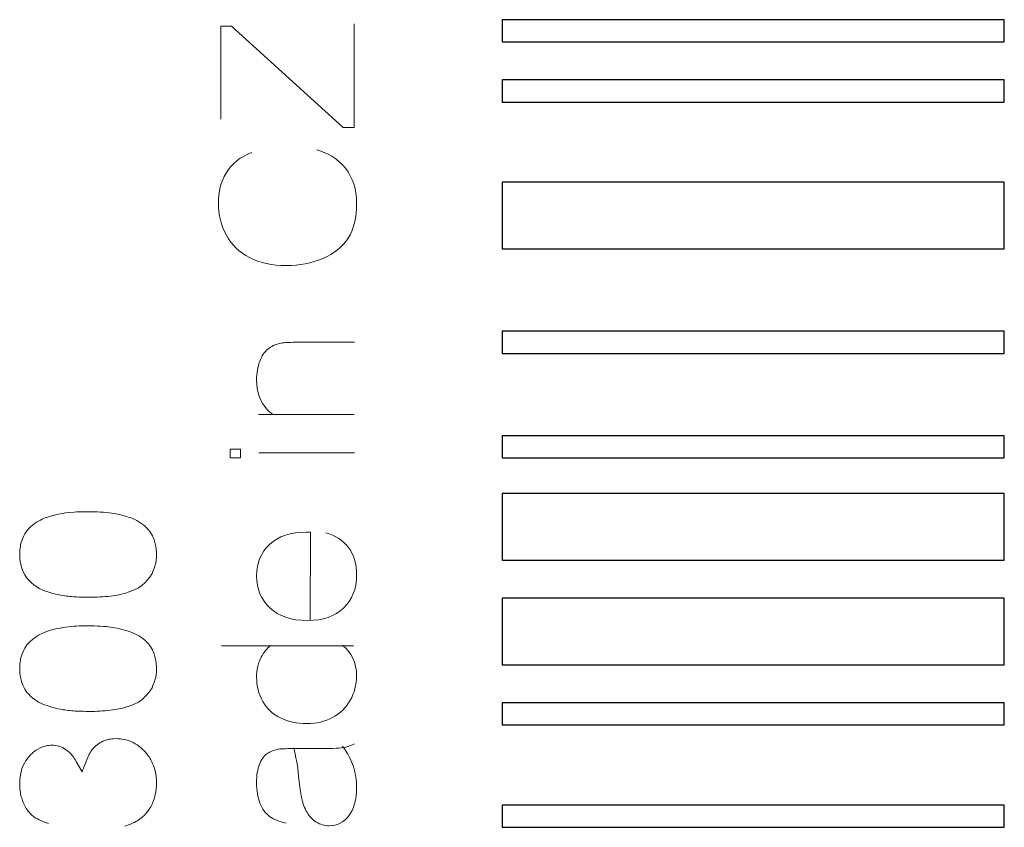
# Model space of a CAD drawing. Header units: millimetres. Extents: x 5 to 192, y 9 to 98.
# Tile 30 of 52: x 78 to 88, y 35 to 43. Entities that reach past the tile are written whole.
import ezdxf

# ---------------------------------------------------------------- set-up
doc = ezdxf.new("R2010")
doc.units = ezdxf.units.MM
doc.header["$MEASUREMENT"] = 0
doc.layers.add('Vrstva 1', color=7, linetype='Continuous')

msp = doc.modelspace()

# ---------------------------------------------------------------- linework, layer by layer
at = {"layer": 'Vrstva 1', "color": 250, "lineweight": 5}
for points, knots in [([(80.302, 41.988), (80.302, 41.988), (80.302, 42.941), (80.302, 42.941), (80.302, 42.941), (80.302, 42.941), (80.41, 42.941), (80.41, 42.941), (80.41, 42.941), (80.41, 42.941), (81.557, 41.903), (81.557, 41.903), (81.557, 41.903), (81.557, 41.903), (81.671, 41.903), (81.671, 41.903), (81.671, 41.903), (81.671, 41.903), (81.671, 42.966), (81.671, 42.966)], [0, 0, 0, 0, 0.2, 0.2, 0.2, 0.2, 0.4, 0.4, 0.4, 0.4, 0.6, 0.6, 0.6, 0.6, 0.8, 0.8, 0.8, 0.8, 1, 1, 1, 1]), ([(81.289, 41.673), (81.327, 41.662), (81.362, 41.646), (81.396, 41.63), (81.396, 41.63), (81.396, 41.63), (81.44, 41.606), (81.44, 41.606), (81.44, 41.606), (81.44, 41.606), (81.481, 41.58), (81.481, 41.58), (81.481, 41.58), (81.481, 41.58), (81.518, 41.55), (81.518, 41.55), (81.518, 41.55), (81.518, 41.55), (81.551, 41.518), (81.551, 41.518), (81.551, 41.518), (81.551, 41.518), (81.581, 41.484), (81.581, 41.484), (81.581, 41.484), (81.581, 41.484), (81.608, 41.446), (81.608, 41.446), (81.608, 41.446), (81.608, 41.446), (81.631, 41.407), (81.631, 41.407), (81.631, 41.407), (81.631, 41.407), (81.651, 41.366), (81.651, 41.366), (81.651, 41.366), (81.651, 41.366), (81.667, 41.323), (81.667, 41.323), (81.667, 41.323), (81.667, 41.323), (81.68, 41.277), (81.68, 41.277), (81.68, 41.277), (81.68, 41.277), (81.689, 41.229), (81.689, 41.229), (81.689, 41.229), (81.689, 41.229), (81.694, 41.179), (81.694, 41.179), (81.694, 41.179), (81.694, 41.179), (81.696, 41.126), (81.696, 41.126), (81.696, 41.126), (81.696, 41.126), (81.695, 41.071), (81.695, 41.071), (81.695, 41.071), (81.695, 41.071), (81.691, 41.019), (81.691, 41.019), (81.691, 41.019), (81.691, 41.019), (81.683, 40.969), (81.683, 40.969), (81.683, 40.969), (81.683, 40.969), (81.674, 40.923), (81.674, 40.923), (81.674, 40.923), (81.674, 40.923), (81.661, 40.88), (81.661, 40.88), (81.661, 40.88), (81.661, 40.88), (81.646, 40.839), (81.646, 40.839), (81.646, 40.839), (81.646, 40.839), (81.628, 40.802), (81.628, 40.802), (81.628, 40.802), (81.628, 40.802), (81.608, 40.767), (81.608, 40.767), (81.608, 40.767), (81.608, 40.767), (81.585, 40.734), (81.585, 40.734), (81.585, 40.734), (81.585, 40.734), (81.559, 40.703), (81.559, 40.703), (81.559, 40.703), (81.559, 40.703), (81.531, 40.674), (81.531, 40.674), (81.531, 40.674), (81.531, 40.674), (81.5, 40.647), (81.5, 40.647), (81.5, 40.647), (81.5, 40.647), (81.466, 40.623), (81.466, 40.623), (81.466, 40.623), (81.466, 40.623), (81.43, 40.599), (81.43, 40.599), (81.43, 40.599), (81.43, 40.599), (81.392, 40.578), (81.392, 40.578), (81.392, 40.578), (81.392, 40.578), (81.35, 40.559), (81.35, 40.559), (81.35, 40.559), (81.35, 40.559), (81.306, 40.542), (81.306, 40.542), (81.306, 40.542), (81.306, 40.542), (81.261, 40.527), (81.261, 40.527), (81.261, 40.527), (81.261, 40.527), (81.216, 40.515), (81.216, 40.515), (81.216, 40.515), (81.216, 40.515), (81.169, 40.504), (81.169, 40.504), (81.169, 40.504), (81.169, 40.504), (81.122, 40.496), (81.122, 40.496), (81.122, 40.496), (81.122, 40.496), (81.074, 40.49), (81.074, 40.49), (81.074, 40.49), (81.074, 40.49), (81.025, 40.487), (81.025, 40.487), (81.025, 40.487), (81.025, 40.487), (80.975, 40.486), (80.975, 40.486), (80.975, 40.486), (80.975, 40.486), (80.922, 40.487), (80.922, 40.487), (80.922, 40.487), (80.922, 40.487), (80.87, 40.491), (80.87, 40.491), (80.87, 40.491), (80.87, 40.491), (80.82, 40.497), (80.82, 40.497), (80.82, 40.497), (80.82, 40.497), (80.772, 40.506), (80.772, 40.506), (80.772, 40.506), (80.772, 40.506), (80.726, 40.518), (80.726, 40.518), (80.726, 40.518), (80.726, 40.518), (80.681, 40.532), (80.681, 40.532), (80.681, 40.532), (80.681, 40.532), (80.639, 40.549), (80.639, 40.549), (80.639, 40.549), (80.639, 40.549), (80.598, 40.568), (80.598, 40.568), (80.598, 40.568), (80.598, 40.568), (80.56, 40.589), (80.56, 40.589), (80.56, 40.589), (80.56, 40.589), (80.524, 40.613), (80.524, 40.613), (80.524, 40.613), (80.524, 40.613), (80.491, 40.638), (80.491, 40.638), (80.491, 40.638), (80.491, 40.638), (80.46, 40.665), (80.46, 40.665), (80.46, 40.665), (80.46, 40.665), (80.431, 40.695), (80.431, 40.695), (80.431, 40.695), (80.431, 40.695), (80.405, 40.727), (80.405, 40.727), (80.405, 40.727), (80.405, 40.727), (80.381, 40.761), (80.381, 40.761), (80.381, 40.761), (80.381, 40.761), (80.359, 40.797), (80.359, 40.797), (80.359, 40.797), (80.359, 40.797), (80.34, 40.835), (80.34, 40.835), (80.34, 40.835), (80.34, 40.835), (80.324, 40.874), (80.324, 40.874), (80.324, 40.874), (80.324, 40.874), (80.309, 40.914), (80.309, 40.914), (80.309, 40.914), (80.309, 40.914), (80.298, 40.955), (80.298, 40.955), (80.298, 40.955), (80.298, 40.955), (80.289, 40.997), (80.289, 40.997), (80.289, 40.997), (80.289, 40.997), (80.282, 41.04), (80.282, 41.04), (80.282, 41.04), (80.282, 41.04), (80.278, 41.084), (80.278, 41.084), (80.278, 41.084), (80.278, 41.084), (80.277, 41.129), (80.277, 41.129), (80.277, 41.129), (80.277, 41.129), (80.279, 41.18), (80.279, 41.18), (80.279, 41.18), (80.279, 41.18), (80.284, 41.228), (80.284, 41.228), (80.284, 41.228), (80.284, 41.228), (80.292, 41.274), (80.292, 41.274), (80.292, 41.274), (80.292, 41.274), (80.303, 41.317), (80.303, 41.317), (80.303, 41.317), (80.303, 41.317), (80.318, 41.359), (80.318, 41.359), (80.318, 41.359), (80.318, 41.359), (80.335, 41.398), (80.335, 41.398), (80.335, 41.398), (80.335, 41.398), (80.356, 41.435), (80.356, 41.435), (80.356, 41.435), (80.356, 41.435), (80.38, 41.47), (80.38, 41.47), (80.38, 41.47), (80.38, 41.47), (80.406, 41.503), (80.406, 41.503), (80.406, 41.503), (80.406, 41.503), (80.436, 41.533), (80.436, 41.533), (80.436, 41.533), (80.436, 41.533), (80.468, 41.561), (80.468, 41.561), (80.468, 41.561), (80.468, 41.561), (80.502, 41.586), (80.502, 41.586), (80.502, 41.586), (80.502, 41.586), (80.54, 41.609), (80.54, 41.609), (80.54, 41.609), (80.54, 41.609), (80.58, 41.629), (80.58, 41.629), (80.58, 41.629), (80.58, 41.629), (80.621, 41.645), (80.621, 41.645)], [0, 0, 0, 0, 0.012987, 0.012987, 0.012987, 0.012987, 0.025974, 0.025974, 0.025974, 0.025974, 0.038961, 0.038961, 0.038961, 0.038961, 0.051948, 0.051948, 0.051948, 0.051948, 0.064935, 0.064935, 0.064935, 0.064935, 0.077922, 0.077922, 0.077922, 0.077922, 0.090909, 0.090909, 0.090909, 0.090909, 0.103896, 0.103896, 0.103896, 0.103896, 0.116883, 0.116883, 0.116883, 0.116883, 0.12987, 0.12987, 0.12987, 0.12987, 0.142857, 0.142857, 0.142857, 0.142857, 0.155844, 0.155844, 0.155844, 0.155844, 0.168831, 0.168831, 0.168831, 0.168831, 0.181818, 0.181818, 0.181818, 0.181818, 0.194805, 0.194805, 0.194805, 0.194805, 0.207792, 0.207792, 0.207792, 0.207792, 0.220779, 0.220779, 0.220779, 0.220779, 0.233766, 0.233766, 0.233766, 0.233766, 0.246753, 0.246753, 0.246753, 0.246753, 0.25974, 0.25974, 0.25974, 0.25974, 0.272727, 0.272727, 0.272727, 0.272727, 0.285714, 0.285714, 0.285714, 0.285714, 0.298701, 0.298701, 0.298701, 0.298701, 0.311688, 0.311688, 0.311688, 0.311688, 0.324675, 0.324675, 0.324675, 0.324675, 0.337662, 0.337662, 0.337662, 0.337662, 0.350649, 0.350649, 0.350649, 0.350649, 0.363636, 0.363636, 0.363636, 0.363636, 0.376623, 0.376623, 0.376623, 0.376623, 0.38961, 0.38961, 0.38961, 0.38961, 0.402597, 0.402597, 0.402597, 0.402597, 0.415584, 0.415584, 0.415584, 0.415584, 0.428571, 0.428571, 0.428571, 0.428571, 0.441558, 0.441558, 0.441558, 0.441558, 0.454545, 0.454545, 0.454545, 0.454545, 0.467532, 0.467532, 0.467532, 0.467532, 0.480519, 0.480519, 0.480519, 0.480519, 0.493506, 0.493506, 0.493506, 0.493506, 0.506494, 0.506494, 0.506494, 0.506494, 0.519481, 0.519481, 0.519481, 0.519481, 0.532468, 0.532468, 0.532468, 0.532468, 0.545455, 0.545455, 0.545455, 0.545455, 0.558442, 0.558442, 0.558442, 0.558442, 0.571429, 0.571429, 0.571429, 0.571429, 0.584416, 0.584416, 0.584416, 0.584416, 0.597403, 0.597403, 0.597403, 0.597403, 0.61039, 0.61039, 0.61039, 0.61039, 0.623377, 0.623377, 0.623377, 0.623377, 0.636364, 0.636364, 0.636364, 0.636364, 0.649351, 0.649351, 0.649351, 0.649351, 0.662338, 0.662338, 0.662338, 0.662338, 0.675325, 0.675325, 0.675325, 0.675325, 0.688312, 0.688312, 0.688312, 0.688312, 0.701299, 0.701299, 0.701299, 0.701299, 0.714286, 0.714286, 0.714286, 0.714286, 0.727273, 0.727273, 0.727273, 0.727273, 0.74026, 0.74026, 0.74026, 0.74026, 0.753247, 0.753247, 0.753247, 0.753247, 0.766234, 0.766234, 0.766234, 0.766234, 0.779221, 0.779221, 0.779221, 0.779221, 0.792208, 0.792208, 0.792208, 0.792208, 0.805195, 0.805195, 0.805195, 0.805195, 0.818182, 0.818182, 0.818182, 0.818182, 0.831169, 0.831169, 0.831169, 0.831169, 0.844156, 0.844156, 0.844156, 0.844156, 0.857143, 0.857143, 0.857143, 0.857143, 0.87013, 0.87013, 0.87013, 0.87013, 0.883117, 0.883117, 0.883117, 0.883117, 0.896104, 0.896104, 0.896104, 0.896104, 0.909091, 0.909091, 0.909091, 0.909091, 0.922078, 0.922078, 0.922078, 0.922078, 0.935065, 0.935065, 0.935065, 0.935065, 0.948052, 0.948052, 0.948052, 0.948052, 0.961039, 0.961039, 0.961039, 0.961039, 0.974026, 0.974026, 0.974026, 0.974026, 0.987013, 0.987013, 0.987013, 0.987013, 1, 1, 1, 1]), ([(80.831, 38.961), (80.723, 39.043), (80.669, 39.162), (80.669, 39.317), (80.669, 39.317), (80.669, 39.384), (80.68, 39.446), (80.701, 39.502), (80.701, 39.502), (80.722, 39.559), (80.75, 39.601), (80.785, 39.629), (80.785, 39.629), (80.819, 39.658), (80.86, 39.677), (80.907, 39.688), (80.907, 39.688), (80.938, 39.695), (80.992, 39.699), (81.069, 39.699), (81.069, 39.699), (81.069, 39.699), (81.673, 39.699), (81.673, 39.699)], [0, 0, 0, 0, 0.166667, 0.166667, 0.166667, 0.166667, 0.333333, 0.333333, 0.333333, 0.333333, 0.5, 0.5, 0.5, 0.5, 0.666667, 0.666667, 0.666667, 0.666667, 0.833333, 0.833333, 0.833333, 0.833333, 1, 1, 1, 1]), ([(80.503, 38.513), (80.503, 38.513), (80.398, 38.513), (80.398, 38.513), (80.398, 38.513), (80.398, 38.513), (80.398, 38.604), (80.398, 38.604), (80.398, 38.604), (80.398, 38.604), (80.503, 38.604), (80.503, 38.604), (80.503, 38.604), (80.503, 38.604), (80.503, 38.513), (80.503, 38.513)], [0, 0, 0, 0, 0.25, 0.25, 0.25, 0.25, 0.5, 0.5, 0.5, 0.5, 0.75, 0.75, 0.75, 0.75, 1, 1, 1, 1]), ([(78.238, 37.523), (78.238, 37.523), (78.24, 37.572), (78.24, 37.572), (78.24, 37.572), (78.243, 37.593), (78.247, 37.614), (78.251, 37.635), (78.251, 37.635), (78.251, 37.635), (78.263, 37.675), (78.263, 37.675), (78.263, 37.675), (78.263, 37.675), (78.28, 37.714), (78.28, 37.714), (78.28, 37.714), (78.28, 37.714), (78.291, 37.734), (78.291, 37.734), (78.291, 37.734), (78.291, 37.734), (78.313, 37.767), (78.313, 37.767), (78.313, 37.767), (78.313, 37.767), (78.343, 37.799), (78.343, 37.799), (78.343, 37.799), (78.343, 37.799), (78.373, 37.826), (78.373, 37.826), (78.373, 37.826), (78.398, 37.845), (78.424, 37.863), (78.452, 37.877), (78.452, 37.877), (78.472, 37.887), (78.493, 37.896), (78.515, 37.904), (78.515, 37.904), (78.541, 37.913), (78.568, 37.92), (78.595, 37.927), (78.595, 37.927), (78.633, 37.936), (78.671, 37.943), (78.709, 37.949), (78.709, 37.949), (78.709, 37.949), (78.796, 37.958), (78.796, 37.958), (78.796, 37.958), (78.865, 37.962), (78.934, 37.963), (79.004, 37.961), (79.004, 37.961), (79.046, 37.96), (79.088, 37.958), (79.13, 37.954), (79.13, 37.954), (79.13, 37.954), (79.212, 37.943), (79.212, 37.943), (79.212, 37.943), (79.247, 37.936), (79.28, 37.929), (79.314, 37.919), (79.314, 37.919), (79.339, 37.912), (79.364, 37.904), (79.389, 37.895), (79.389, 37.895), (79.389, 37.895), (79.414, 37.884), (79.414, 37.884), (79.414, 37.884), (79.414, 37.884), (79.44, 37.871), (79.44, 37.871), (79.44, 37.871), (79.468, 37.855), (79.496, 37.838), (79.521, 37.816), (79.521, 37.816), (79.533, 37.805), (79.544, 37.794), (79.556, 37.781), (79.556, 37.781), (79.564, 37.771), (79.572, 37.761), (79.58, 37.75), (79.58, 37.75), (79.58, 37.75), (79.6, 37.716), (79.6, 37.716), (79.6, 37.716), (79.6, 37.716), (79.618, 37.674), (79.618, 37.674), (79.618, 37.674), (79.618, 37.674), (79.63, 37.633), (79.63, 37.633), (79.63, 37.633), (79.634, 37.612), (79.637, 37.592), (79.64, 37.571), (79.64, 37.571), (79.64, 37.571), (79.642, 37.548), (79.642, 37.548), (79.642, 37.548), (79.642, 37.548), (79.642, 37.499), (79.642, 37.499), (79.642, 37.499), (79.642, 37.499), (79.637, 37.454), (79.637, 37.454), (79.637, 37.454), (79.633, 37.432), (79.628, 37.412), (79.622, 37.391), (79.622, 37.391), (79.622, 37.391), (79.606, 37.349), (79.606, 37.349), (79.606, 37.349), (79.606, 37.349), (79.596, 37.327), (79.596, 37.327), (79.596, 37.327), (79.596, 37.327), (79.573, 37.291), (79.573, 37.291), (79.573, 37.291), (79.561, 37.275), (79.548, 37.259), (79.534, 37.244), (79.534, 37.244), (79.52, 37.23), (79.505, 37.217), (79.49, 37.205), (79.49, 37.205), (79.49, 37.205), (79.456, 37.181), (79.456, 37.181), (79.456, 37.181), (79.456, 37.181), (79.405, 37.156), (79.405, 37.156), (79.405, 37.156), (79.405, 37.156), (79.353, 37.136), (79.353, 37.136), (79.353, 37.136), (79.327, 37.128), (79.301, 37.121), (79.275, 37.114), (79.275, 37.114), (79.275, 37.114), (79.222, 37.104), (79.222, 37.104), (79.222, 37.104), (79.151, 37.094), (79.079, 37.087), (79.006, 37.086), (79.006, 37.086), (78.946, 37.085), (78.885, 37.085), (78.825, 37.088), (78.825, 37.088), (78.777, 37.09), (78.73, 37.096), (78.683, 37.102), (78.683, 37.102), (78.648, 37.107), (78.614, 37.115), (78.58, 37.124), (78.58, 37.124), (78.551, 37.132), (78.523, 37.141), (78.494, 37.151), (78.494, 37.151), (78.494, 37.151), (78.439, 37.176), (78.439, 37.176), (78.439, 37.176), (78.421, 37.187), (78.404, 37.198), (78.387, 37.21), (78.387, 37.21), (78.387, 37.21), (78.356, 37.235), (78.356, 37.235), (78.356, 37.235), (78.356, 37.235), (78.327, 37.263), (78.327, 37.263), (78.327, 37.263), (78.327, 37.263), (78.312, 37.281), (78.312, 37.281), (78.312, 37.281), (78.312, 37.281), (78.29, 37.314), (78.29, 37.314), (78.29, 37.314), (78.29, 37.314), (78.271, 37.353), (78.271, 37.353), (78.271, 37.353), (78.271, 37.353), (78.256, 37.392), (78.256, 37.392), (78.256, 37.392), (78.251, 37.413), (78.247, 37.432), (78.243, 37.453), (78.243, 37.453), (78.243, 37.453), (78.24, 37.475), (78.24, 37.475), (78.24, 37.475), (78.24, 37.475), (78.238, 37.523), (78.238, 37.523)], [0, 0, 0, 0, 0.017544, 0.017544, 0.017544, 0.017544, 0.035088, 0.035088, 0.035088, 0.035088, 0.052632, 0.052632, 0.052632, 0.052632, 0.070175, 0.070175, 0.070175, 0.070175, 0.087719, 0.087719, 0.087719, 0.087719, 0.105263, 0.105263, 0.105263, 0.105263, 0.122807, 0.122807, 0.122807, 0.122807, 0.140351, 0.140351, 0.140351, 0.140351, 0.157895, 0.157895, 0.157895, 0.157895, 0.175439, 0.175439, 0.175439, 0.175439, 0.192982, 0.192982, 0.192982, 0.192982, 0.210526, 0.210526, 0.210526, 0.210526, 0.22807, 0.22807, 0.22807, 0.22807, 0.245614, 0.245614, 0.245614, 0.245614, 0.263158, 0.263158, 0.263158, 0.263158, 0.280702, 0.280702, 0.280702, 0.280702, 0.298246, 0.298246, 0.298246, 0.298246, 0.315789, 0.315789, 0.315789, 0.315789, 0.333333, 0.333333, 0.333333, 0.333333, 0.350877, 0.350877, 0.350877, 0.350877, 0.368421, 0.368421, 0.368421, 0.368421, 0.385965, 0.385965, 0.385965, 0.385965, 0.403509, 0.403509, 0.403509, 0.403509, 0.421053, 0.421053, 0.421053, 0.421053, 0.438596, 0.438596, 0.438596, 0.438596, 0.45614, 0.45614, 0.45614, 0.45614, 0.473684, 0.473684, 0.473684, 0.473684, 0.491228, 0.491228, 0.491228, 0.491228, 0.508772, 0.508772, 0.508772, 0.508772, 0.526316, 0.526316, 0.526316, 0.526316, 0.54386, 0.54386, 0.54386, 0.54386, 0.561404, 0.561404, 0.561404, 0.561404, 0.578947, 0.578947, 0.578947, 0.578947, 0.596491, 0.596491, 0.596491, 0.596491, 0.614035, 0.614035, 0.614035, 0.614035, 0.631579, 0.631579, 0.631579, 0.631579, 0.649123, 0.649123, 0.649123, 0.649123, 0.666667, 0.666667, 0.666667, 0.666667, 0.684211, 0.684211, 0.684211, 0.684211, 0.701754, 0.701754, 0.701754, 0.701754, 0.719298, 0.719298, 0.719298, 0.719298, 0.736842, 0.736842, 0.736842, 0.736842, 0.754386, 0.754386, 0.754386, 0.754386, 0.77193, 0.77193, 0.77193, 0.77193, 0.789474, 0.789474, 0.789474, 0.789474, 0.807018, 0.807018, 0.807018, 0.807018, 0.824561, 0.824561, 0.824561, 0.824561, 0.842105, 0.842105, 0.842105, 0.842105, 0.859649, 0.859649, 0.859649, 0.859649, 0.877193, 0.877193, 0.877193, 0.877193, 0.894737, 0.894737, 0.894737, 0.894737, 0.912281, 0.912281, 0.912281, 0.912281, 0.929825, 0.929825, 0.929825, 0.929825, 0.947368, 0.947368, 0.947368, 0.947368, 0.964912, 0.964912, 0.964912, 0.964912, 0.982456, 0.982456, 0.982456, 0.982456, 1, 1, 1, 1]), ([(81.378, 37.746), (81.478, 37.719), (81.556, 37.669), (81.612, 37.596), (81.612, 37.596), (81.667, 37.522), (81.695, 37.429), (81.695, 37.315), (81.695, 37.315), (81.695, 37.171), (81.65, 37.058), (81.562, 36.974), (81.562, 36.974), (81.474, 36.889), (81.35, 36.847), (81.19, 36.847), (81.19, 36.847), (81.025, 36.847), (80.897, 36.89), (80.806, 36.975), (80.806, 36.975), (80.715, 37.06), (80.669, 37.17), (80.669, 37.306), (80.669, 37.306), (80.669, 37.437), (80.714, 37.544), (80.803, 37.627), (80.803, 37.627), (80.892, 37.71), (81.018, 37.752), (81.18, 37.752), (81.18, 37.752), (81.19, 37.752), (81.205, 37.752), (81.224, 37.751), (81.224, 37.751), (81.224, 37.751), (81.219, 36.854), (81.219, 36.854)], [0, 0, 0, 0, 0.1, 0.1, 0.1, 0.1, 0.2, 0.2, 0.2, 0.2, 0.3, 0.3, 0.3, 0.3, 0.4, 0.4, 0.4, 0.4, 0.5, 0.5, 0.5, 0.5, 0.6, 0.6, 0.6, 0.6, 0.7, 0.7, 0.7, 0.7, 0.8, 0.8, 0.8, 0.8, 0.9, 0.9, 0.9, 0.9, 1, 1, 1, 1]), ([(78.238, 36.353), (78.238, 36.353), (78.24, 36.402), (78.24, 36.402), (78.24, 36.402), (78.243, 36.423), (78.247, 36.444), (78.251, 36.465), (78.251, 36.465), (78.251, 36.465), (78.263, 36.504), (78.263, 36.504), (78.263, 36.504), (78.263, 36.504), (78.28, 36.543), (78.28, 36.543), (78.28, 36.543), (78.28, 36.543), (78.291, 36.564), (78.291, 36.564), (78.291, 36.564), (78.291, 36.564), (78.313, 36.597), (78.313, 36.597), (78.313, 36.597), (78.313, 36.597), (78.343, 36.629), (78.343, 36.629), (78.343, 36.629), (78.343, 36.629), (78.373, 36.656), (78.373, 36.656), (78.373, 36.656), (78.398, 36.675), (78.424, 36.693), (78.452, 36.707), (78.452, 36.707), (78.472, 36.716), (78.493, 36.725), (78.515, 36.734), (78.515, 36.734), (78.541, 36.743), (78.568, 36.75), (78.595, 36.757), (78.595, 36.757), (78.633, 36.766), (78.671, 36.773), (78.709, 36.779), (78.709, 36.779), (78.709, 36.779), (78.796, 36.788), (78.796, 36.788), (78.796, 36.788), (78.865, 36.792), (78.934, 36.793), (79.004, 36.791), (79.004, 36.791), (79.046, 36.79), (79.088, 36.787), (79.13, 36.784), (79.13, 36.784), (79.13, 36.784), (79.212, 36.773), (79.212, 36.773), (79.212, 36.773), (79.247, 36.766), (79.28, 36.758), (79.314, 36.749), (79.314, 36.749), (79.339, 36.742), (79.364, 36.733), (79.389, 36.724), (79.389, 36.724), (79.389, 36.724), (79.414, 36.714), (79.414, 36.714), (79.414, 36.714), (79.414, 36.714), (79.44, 36.701), (79.44, 36.701), (79.44, 36.701), (79.468, 36.685), (79.496, 36.668), (79.521, 36.646), (79.521, 36.646), (79.533, 36.635), (79.544, 36.623), (79.556, 36.611), (79.556, 36.611), (79.564, 36.601), (79.572, 36.591), (79.58, 36.58), (79.58, 36.58), (79.58, 36.58), (79.6, 36.546), (79.6, 36.546), (79.6, 36.546), (79.6, 36.546), (79.618, 36.504), (79.618, 36.504), (79.618, 36.504), (79.618, 36.504), (79.63, 36.463), (79.63, 36.463), (79.63, 36.463), (79.634, 36.442), (79.637, 36.422), (79.64, 36.4), (79.64, 36.4), (79.64, 36.4), (79.642, 36.378), (79.642, 36.378), (79.642, 36.378), (79.642, 36.378), (79.642, 36.329), (79.642, 36.329), (79.642, 36.329), (79.642, 36.329), (79.637, 36.284), (79.637, 36.284), (79.637, 36.284), (79.633, 36.262), (79.628, 36.242), (79.622, 36.22), (79.622, 36.22), (79.622, 36.22), (79.606, 36.179), (79.606, 36.179), (79.606, 36.179), (79.606, 36.179), (79.596, 36.157), (79.596, 36.157), (79.596, 36.157), (79.596, 36.157), (79.573, 36.121), (79.573, 36.121), (79.573, 36.121), (79.561, 36.104), (79.548, 36.089), (79.534, 36.074), (79.534, 36.074), (79.52, 36.06), (79.505, 36.047), (79.49, 36.034), (79.49, 36.034), (79.49, 36.034), (79.456, 36.01), (79.456, 36.01), (79.456, 36.01), (79.456, 36.01), (79.405, 35.985), (79.405, 35.985), (79.405, 35.985), (79.405, 35.985), (79.353, 35.966), (79.353, 35.966), (79.353, 35.966), (79.327, 35.958), (79.301, 35.95), (79.275, 35.944), (79.275, 35.944), (79.275, 35.944), (79.222, 35.934), (79.222, 35.934), (79.222, 35.934), (79.151, 35.923), (79.079, 35.917), (79.006, 35.915), (79.006, 35.915), (78.946, 35.914), (78.885, 35.915), (78.825, 35.917), (78.825, 35.917), (78.777, 35.92), (78.73, 35.925), (78.683, 35.932), (78.683, 35.932), (78.648, 35.937), (78.614, 35.945), (78.58, 35.954), (78.58, 35.954), (78.551, 35.962), (78.523, 35.971), (78.494, 35.981), (78.494, 35.981), (78.494, 35.981), (78.439, 36.006), (78.439, 36.006), (78.439, 36.006), (78.421, 36.017), (78.404, 36.028), (78.387, 36.039), (78.387, 36.039), (78.387, 36.039), (78.356, 36.064), (78.356, 36.064), (78.356, 36.064), (78.356, 36.064), (78.327, 36.093), (78.327, 36.093), (78.327, 36.093), (78.327, 36.093), (78.312, 36.11), (78.312, 36.11), (78.312, 36.11), (78.312, 36.11), (78.29, 36.143), (78.29, 36.143), (78.29, 36.143), (78.29, 36.143), (78.271, 36.183), (78.271, 36.183), (78.271, 36.183), (78.271, 36.183), (78.256, 36.222), (78.256, 36.222), (78.256, 36.222), (78.251, 36.242), (78.247, 36.262), (78.243, 36.283), (78.243, 36.283), (78.243, 36.283), (78.24, 36.305), (78.24, 36.305), (78.24, 36.305), (78.24, 36.305), (78.238, 36.353), (78.238, 36.353)], [0, 0, 0, 0, 0.017544, 0.017544, 0.017544, 0.017544, 0.035088, 0.035088, 0.035088, 0.035088, 0.052632, 0.052632, 0.052632, 0.052632, 0.070175, 0.070175, 0.070175, 0.070175, 0.087719, 0.087719, 0.087719, 0.087719, 0.105263, 0.105263, 0.105263, 0.105263, 0.122807, 0.122807, 0.122807, 0.122807, 0.140351, 0.140351, 0.140351, 0.140351, 0.157895, 0.157895, 0.157895, 0.157895, 0.175439, 0.175439, 0.175439, 0.175439, 0.192982, 0.192982, 0.192982, 0.192982, 0.210526, 0.210526, 0.210526, 0.210526, 0.22807, 0.22807, 0.22807, 0.22807, 0.245614, 0.245614, 0.245614, 0.245614, 0.263158, 0.263158, 0.263158, 0.263158, 0.280702, 0.280702, 0.280702, 0.280702, 0.298246, 0.298246, 0.298246, 0.298246, 0.315789, 0.315789, 0.315789, 0.315789, 0.333333, 0.333333, 0.333333, 0.333333, 0.350877, 0.350877, 0.350877, 0.350877, 0.368421, 0.368421, 0.368421, 0.368421, 0.385965, 0.385965, 0.385965, 0.385965, 0.403509, 0.403509, 0.403509, 0.403509, 0.421053, 0.421053, 0.421053, 0.421053, 0.438596, 0.438596, 0.438596, 0.438596, 0.45614, 0.45614, 0.45614, 0.45614, 0.473684, 0.473684, 0.473684, 0.473684, 0.491228, 0.491228, 0.491228, 0.491228, 0.508772, 0.508772, 0.508772, 0.508772, 0.526316, 0.526316, 0.526316, 0.526316, 0.54386, 0.54386, 0.54386, 0.54386, 0.561404, 0.561404, 0.561404, 0.561404, 0.578947, 0.578947, 0.578947, 0.578947, 0.596491, 0.596491, 0.596491, 0.596491, 0.614035, 0.614035, 0.614035, 0.614035, 0.631579, 0.631579, 0.631579, 0.631579, 0.649123, 0.649123, 0.649123, 0.649123, 0.666667, 0.666667, 0.666667, 0.666667, 0.684211, 0.684211, 0.684211, 0.684211, 0.701754, 0.701754, 0.701754, 0.701754, 0.719298, 0.719298, 0.719298, 0.719298, 0.736842, 0.736842, 0.736842, 0.736842, 0.754386, 0.754386, 0.754386, 0.754386, 0.77193, 0.77193, 0.77193, 0.77193, 0.789474, 0.789474, 0.789474, 0.789474, 0.807018, 0.807018, 0.807018, 0.807018, 0.824561, 0.824561, 0.824561, 0.824561, 0.842105, 0.842105, 0.842105, 0.842105, 0.859649, 0.859649, 0.859649, 0.859649, 0.877193, 0.877193, 0.877193, 0.877193, 0.894737, 0.894737, 0.894737, 0.894737, 0.912281, 0.912281, 0.912281, 0.912281, 0.929825, 0.929825, 0.929825, 0.929825, 0.947368, 0.947368, 0.947368, 0.947368, 0.964912, 0.964912, 0.964912, 0.964912, 0.982456, 0.982456, 0.982456, 0.982456, 1, 1, 1, 1]), ([(81.549, 36.594), (81.646, 36.522), (81.695, 36.417), (81.695, 36.277), (81.695, 36.277), (81.695, 36.187), (81.673, 36.104), (81.63, 36.029), (81.63, 36.029), (81.587, 35.953), (81.527, 35.894), (81.449, 35.853), (81.449, 35.853), (81.372, 35.811), (81.283, 35.79), (81.183, 35.79), (81.183, 35.79), (81.085, 35.79), (80.996, 35.809), (80.916, 35.847), (80.916, 35.847), (80.836, 35.885), (80.775, 35.941), (80.733, 36.016), (80.733, 36.016), (80.69, 36.091), (80.669, 36.176), (80.669, 36.269), (80.669, 36.269), (80.669, 36.337), (80.682, 36.398), (80.706, 36.451), (80.706, 36.451), (80.731, 36.504), (80.764, 36.548), (80.804, 36.581)], [0, 0, 0, 0, 0.111111, 0.111111, 0.111111, 0.111111, 0.222222, 0.222222, 0.222222, 0.222222, 0.333333, 0.333333, 0.333333, 0.333333, 0.444444, 0.444444, 0.444444, 0.444444, 0.555556, 0.555556, 0.555556, 0.555556, 0.666667, 0.666667, 0.666667, 0.666667, 0.777778, 0.777778, 0.777778, 0.777778, 0.888889, 0.888889, 0.888889, 0.888889, 1, 1, 1, 1]), ([(78.534, 34.764), (78.507, 34.774), (78.48, 34.784), (78.454, 34.796), (78.454, 34.796), (78.431, 34.806), (78.409, 34.818), (78.388, 34.831), (78.388, 34.831), (78.388, 34.831), (78.356, 34.857), (78.356, 34.857), (78.356, 34.857), (78.356, 34.857), (78.328, 34.889), (78.328, 34.889), (78.328, 34.889), (78.328, 34.889), (78.306, 34.92), (78.306, 34.92), (78.306, 34.92), (78.291, 34.945), (78.276, 34.972), (78.267, 35), (78.267, 35), (78.261, 35.018), (78.256, 35.035), (78.251, 35.053), (78.251, 35.053), (78.246, 35.075), (78.243, 35.099), (78.241, 35.122), (78.241, 35.122), (78.241, 35.122), (78.239, 35.16), (78.239, 35.16), (78.239, 35.16), (78.239, 35.185), (78.239, 35.21), (78.242, 35.235), (78.242, 35.235), (78.242, 35.235), (78.247, 35.267), (78.247, 35.267), (78.247, 35.267), (78.253, 35.299), (78.261, 35.329), (78.274, 35.359), (78.274, 35.359), (78.274, 35.359), (78.287, 35.385), (78.287, 35.385), (78.287, 35.385), (78.302, 35.411), (78.318, 35.435), (78.338, 35.457), (78.338, 35.457), (78.349, 35.469), (78.362, 35.481), (78.374, 35.492), (78.374, 35.492), (78.385, 35.501), (78.395, 35.509), (78.406, 35.517), (78.406, 35.517), (78.406, 35.517), (78.456, 35.546), (78.456, 35.546), (78.456, 35.546), (78.456, 35.546), (78.509, 35.562), (78.509, 35.562), (78.509, 35.562), (78.529, 35.565), (78.548, 35.567), (78.567, 35.568), (78.567, 35.568), (78.618, 35.568), (78.667, 35.553), (78.709, 35.525), (78.709, 35.525), (78.736, 35.505), (78.762, 35.482), (78.782, 35.455), (78.782, 35.455), (78.796, 35.438), (78.808, 35.42), (78.819, 35.402), (78.819, 35.402), (78.819, 35.402), (78.879, 35.295), (78.879, 35.295), (78.879, 35.295), (78.884, 35.312), (78.891, 35.327), (78.898, 35.343), (78.898, 35.343), (78.898, 35.343), (78.908, 35.366), (78.908, 35.366), (78.908, 35.366), (78.908, 35.366), (78.915, 35.384), (78.915, 35.384), (78.915, 35.384), (78.915, 35.384), (78.938, 35.444), (78.938, 35.444), (78.938, 35.444), (78.947, 35.465), (78.957, 35.484), (78.969, 35.504), (78.969, 35.504), (78.983, 35.525), (79.001, 35.544), (79.019, 35.562), (79.019, 35.562), (79.036, 35.577), (79.055, 35.589), (79.074, 35.6), (79.074, 35.6), (79.074, 35.6), (79.093, 35.61), (79.093, 35.61), (79.093, 35.61), (79.093, 35.61), (79.141, 35.626), (79.141, 35.626), (79.141, 35.626), (79.16, 35.629), (79.178, 35.632), (79.197, 35.634), (79.197, 35.634), (79.197, 35.634), (79.233, 35.635), (79.233, 35.635), (79.233, 35.635), (79.251, 35.635), (79.27, 35.633), (79.288, 35.631), (79.288, 35.631), (79.288, 35.631), (79.328, 35.623), (79.328, 35.623), (79.328, 35.623), (79.328, 35.623), (79.354, 35.615), (79.354, 35.615), (79.354, 35.615), (79.354, 35.615), (79.378, 35.606), (79.378, 35.606), (79.378, 35.606), (79.378, 35.606), (79.401, 35.595), (79.401, 35.595), (79.401, 35.595), (79.401, 35.595), (79.422, 35.583), (79.422, 35.583), (79.422, 35.583), (79.422, 35.583), (79.443, 35.57), (79.443, 35.57), (79.443, 35.57), (79.443, 35.57), (79.484, 35.54), (79.484, 35.54), (79.484, 35.54), (79.495, 35.53), (79.505, 35.52), (79.516, 35.51), (79.516, 35.51), (79.525, 35.5), (79.534, 35.49), (79.542, 35.479), (79.542, 35.479), (79.554, 35.466), (79.563, 35.451), (79.573, 35.436), (79.573, 35.436), (79.587, 35.411), (79.599, 35.387), (79.61, 35.361), (79.61, 35.361), (79.61, 35.361), (79.625, 35.319), (79.625, 35.319), (79.625, 35.319), (79.625, 35.319), (79.634, 35.275), (79.634, 35.275), (79.634, 35.275), (79.634, 35.275), (79.641, 35.213), (79.641, 35.213), (79.641, 35.213), (79.641, 35.213), (79.642, 35.182), (79.642, 35.182), (79.642, 35.182), (79.642, 35.182), (79.641, 35.151), (79.641, 35.151), (79.641, 35.151), (79.641, 35.151), (79.639, 35.121), (79.639, 35.121), (79.639, 35.121), (79.639, 35.121), (79.635, 35.091), (79.635, 35.091), (79.635, 35.091), (79.635, 35.091), (79.63, 35.06), (79.63, 35.06), (79.63, 35.06), (79.63, 35.06), (79.622, 35.029), (79.622, 35.029), (79.622, 35.029), (79.622, 35.029), (79.609, 34.991), (79.609, 34.991), (79.609, 34.991), (79.609, 34.991), (79.597, 34.963), (79.597, 34.963), (79.597, 34.963), (79.597, 34.963), (79.583, 34.937), (79.583, 34.937), (79.583, 34.937), (79.583, 34.937), (79.568, 34.913), (79.568, 34.913), (79.568, 34.913), (79.568, 34.913), (79.552, 34.89), (79.552, 34.89), (79.552, 34.89), (79.552, 34.89), (79.534, 34.868), (79.534, 34.868), (79.534, 34.868), (79.534, 34.868), (79.514, 34.847), (79.514, 34.847), (79.514, 34.847), (79.514, 34.847), (79.493, 34.828), (79.493, 34.828), (79.493, 34.828), (79.493, 34.828), (79.469, 34.809), (79.469, 34.809), (79.469, 34.809), (79.456, 34.8), (79.443, 34.792), (79.43, 34.784), (79.43, 34.784), (79.412, 34.774), (79.393, 34.766), (79.374, 34.759), (79.374, 34.759), (79.374, 34.759), (79.318, 34.739), (79.318, 34.739)], [0, 0, 0, 0, 0.014925, 0.014925, 0.014925, 0.014925, 0.029851, 0.029851, 0.029851, 0.029851, 0.044776, 0.044776, 0.044776, 0.044776, 0.059701, 0.059701, 0.059701, 0.059701, 0.074627, 0.074627, 0.074627, 0.074627, 0.089552, 0.089552, 0.089552, 0.089552, 0.104478, 0.104478, 0.104478, 0.104478, 0.119403, 0.119403, 0.119403, 0.119403, 0.134328, 0.134328, 0.134328, 0.134328, 0.149254, 0.149254, 0.149254, 0.149254, 0.164179, 0.164179, 0.164179, 0.164179, 0.179104, 0.179104, 0.179104, 0.179104, 0.19403, 0.19403, 0.19403, 0.19403, 0.208955, 0.208955, 0.208955, 0.208955, 0.223881, 0.223881, 0.223881, 0.223881, 0.238806, 0.238806, 0.238806, 0.238806, 0.253731, 0.253731, 0.253731, 0.253731, 0.268657, 0.268657, 0.268657, 0.268657, 0.283582, 0.283582, 0.283582, 0.283582, 0.298507, 0.298507, 0.298507, 0.298507, 0.313433, 0.313433, 0.313433, 0.313433, 0.328358, 0.328358, 0.328358, 0.328358, 0.343284, 0.343284, 0.343284, 0.343284, 0.358209, 0.358209, 0.358209, 0.358209, 0.373134, 0.373134, 0.373134, 0.373134, 0.38806, 0.38806, 0.38806, 0.38806, 0.402985, 0.402985, 0.402985, 0.402985, 0.41791, 0.41791, 0.41791, 0.41791, 0.432836, 0.432836, 0.432836, 0.432836, 0.447761, 0.447761, 0.447761, 0.447761, 0.462687, 0.462687, 0.462687, 0.462687, 0.477612, 0.477612, 0.477612, 0.477612, 0.492537, 0.492537, 0.492537, 0.492537, 0.507463, 0.507463, 0.507463, 0.507463, 0.522388, 0.522388, 0.522388, 0.522388, 0.537313, 0.537313, 0.537313, 0.537313, 0.552239, 0.552239, 0.552239, 0.552239, 0.567164, 0.567164, 0.567164, 0.567164, 0.58209, 0.58209, 0.58209, 0.58209, 0.597015, 0.597015, 0.597015, 0.597015, 0.61194, 0.61194, 0.61194, 0.61194, 0.626866, 0.626866, 0.626866, 0.626866, 0.641791, 0.641791, 0.641791, 0.641791, 0.656716, 0.656716, 0.656716, 0.656716, 0.671642, 0.671642, 0.671642, 0.671642, 0.686567, 0.686567, 0.686567, 0.686567, 0.701493, 0.701493, 0.701493, 0.701493, 0.716418, 0.716418, 0.716418, 0.716418, 0.731343, 0.731343, 0.731343, 0.731343, 0.746269, 0.746269, 0.746269, 0.746269, 0.761194, 0.761194, 0.761194, 0.761194, 0.776119, 0.776119, 0.776119, 0.776119, 0.791045, 0.791045, 0.791045, 0.791045, 0.80597, 0.80597, 0.80597, 0.80597, 0.820896, 0.820896, 0.820896, 0.820896, 0.835821, 0.835821, 0.835821, 0.835821, 0.850746, 0.850746, 0.850746, 0.850746, 0.865672, 0.865672, 0.865672, 0.865672, 0.880597, 0.880597, 0.880597, 0.880597, 0.895522, 0.895522, 0.895522, 0.895522, 0.910448, 0.910448, 0.910448, 0.910448, 0.925373, 0.925373, 0.925373, 0.925373, 0.940299, 0.940299, 0.940299, 0.940299, 0.955224, 0.955224, 0.955224, 0.955224, 0.970149, 0.970149, 0.970149, 0.970149, 0.985075, 0.985075, 0.985075, 0.985075, 1, 1, 1, 1]), ([(80.971, 34.77), (80.902, 34.784), (80.845, 34.807), (80.803, 34.838), (80.803, 34.838), (80.76, 34.869), (80.727, 34.915), (80.704, 34.974), (80.704, 34.974), (80.681, 35.034), (80.669, 35.102), (80.669, 35.181), (80.669, 35.181), (80.669, 35.259), (80.679, 35.322), (80.699, 35.37), (80.699, 35.37), (80.718, 35.419), (80.743, 35.455), (80.773, 35.478), (80.773, 35.478), (80.803, 35.501), (80.841, 35.516), (80.886, 35.526), (80.886, 35.526), (80.915, 35.531), (80.966, 35.533), (81.04, 35.533), (81.04, 35.533), (81.04, 35.533), (81.261, 35.533), (81.261, 35.533), (81.261, 35.533), (81.416, 35.533), (81.514, 35.536), (81.555, 35.543), (81.555, 35.543), (81.596, 35.55), (81.635, 35.563), (81.673, 35.582)], [0, 0, 0, 0, 0.1, 0.1, 0.1, 0.1, 0.2, 0.2, 0.2, 0.2, 0.3, 0.3, 0.3, 0.3, 0.4, 0.4, 0.4, 0.4, 0.5, 0.5, 0.5, 0.5, 0.6, 0.6, 0.6, 0.6, 0.7, 0.7, 0.7, 0.7, 0.8, 0.8, 0.8, 0.8, 0.9, 0.9, 0.9, 0.9, 1, 1, 1, 1]), ([(81.551, 35.557), (81.604, 35.484), (81.641, 35.415), (81.662, 35.348), (81.662, 35.348), (81.684, 35.282), (81.695, 35.21), (81.695, 35.134), (81.695, 35.134), (81.695, 35.008), (81.668, 34.911), (81.616, 34.843), (81.616, 34.843), (81.563, 34.776), (81.496, 34.742), (81.414, 34.742), (81.414, 34.742), (81.366, 34.742), (81.322, 34.754), (81.282, 34.78), (81.282, 34.78), (81.242, 34.806), (81.21, 34.839), (81.187, 34.88), (81.187, 34.88), (81.163, 34.922), (81.144, 34.969), (81.132, 35.021), (81.132, 35.021), (81.123, 35.059), (81.115, 35.116), (81.107, 35.193), (81.107, 35.193), (81.091, 35.35), (81.072, 35.466), (81.05, 35.54)], [0, 0, 0, 0, 0.111111, 0.111111, 0.111111, 0.111111, 0.222222, 0.222222, 0.222222, 0.222222, 0.333333, 0.333333, 0.333333, 0.333333, 0.444444, 0.444444, 0.444444, 0.444444, 0.555556, 0.555556, 0.555556, 0.555556, 0.666667, 0.666667, 0.666667, 0.666667, 0.777778, 0.777778, 0.777778, 0.777778, 0.888889, 0.888889, 0.888889, 0.888889, 1, 1, 1, 1])]:
    msp.add_open_spline(points, degree=3, knots=knots, dxfattribs=at)
at = {"layer": 'Vrstva 1'}
for points in [[(83.19, 42.779), (83.19, 42.779), (83.19, 43.007), (83.19, 43.007), (83.19, 43.007), (83.19, 43.007), (88.342, 43.007), (88.342, 43.007), (88.342, 43.007), (88.342, 43.007), (88.342, 42.779), (88.342, 42.779), (88.342, 42.779), (88.342, 42.779), (83.19, 42.779), (83.19, 42.779)], [(83.19, 42.163), (83.19, 42.163), (83.19, 42.391), (83.19, 42.391), (83.19, 42.391), (83.19, 42.391), (88.342, 42.391), (88.342, 42.391), (88.342, 42.391), (88.342, 42.391), (88.342, 42.163), (88.342, 42.163), (88.342, 42.163), (88.342, 42.163), (83.19, 42.163), (83.19, 42.163)], [(83.19, 40.657), (83.19, 40.657), (83.19, 41.342), (83.19, 41.342), (83.19, 41.342), (83.19, 41.342), (88.342, 41.342), (88.342, 41.342), (88.342, 41.342), (88.342, 41.342), (88.342, 40.657), (88.342, 40.657), (88.342, 40.657), (88.342, 40.657), (83.19, 40.657), (83.19, 40.657)], [(83.19, 39.585), (83.19, 39.585), (83.19, 39.813), (83.19, 39.813), (83.19, 39.813), (83.19, 39.813), (88.342, 39.813), (88.342, 39.813), (88.342, 39.813), (88.342, 39.813), (88.342, 39.585), (88.342, 39.585), (88.342, 39.585), (88.342, 39.585), (83.19, 39.585), (83.19, 39.585)], [(83.19, 38.513), (83.19, 38.513), (83.19, 38.741), (83.19, 38.741), (83.19, 38.741), (83.19, 38.741), (88.342, 38.741), (88.342, 38.741), (88.342, 38.741), (88.342, 38.741), (88.342, 38.513), (88.342, 38.513), (88.342, 38.513), (88.342, 38.513), (83.19, 38.513), (83.19, 38.513)], [(83.19, 37.464), (83.19, 37.464), (83.19, 38.148), (83.19, 38.148), (83.19, 38.148), (83.19, 38.148), (88.342, 38.148), (88.342, 38.148), (88.342, 38.148), (88.342, 38.148), (88.342, 37.464), (88.342, 37.464), (88.342, 37.464), (88.342, 37.464), (83.19, 37.464), (83.19, 37.464)], [(83.19, 36.391), (83.19, 36.391), (83.19, 37.076), (83.19, 37.076), (83.19, 37.076), (83.19, 37.076), (88.342, 37.076), (88.342, 37.076), (88.342, 37.076), (88.342, 37.076), (88.342, 36.391), (88.342, 36.391), (88.342, 36.391), (88.342, 36.391), (83.19, 36.391), (83.19, 36.391)], [(83.19, 35.776), (83.19, 35.776), (83.19, 36.004), (83.19, 36.004), (83.19, 36.004), (83.19, 36.004), (88.342, 36.004), (88.342, 36.004), (88.342, 36.004), (88.342, 36.004), (88.342, 35.776), (88.342, 35.776), (88.342, 35.776), (88.342, 35.776), (83.19, 35.776), (83.19, 35.776)], [(83.19, 34.726), (83.19, 34.726), (83.19, 34.954), (83.19, 34.954), (83.19, 34.954), (83.19, 34.954), (88.342, 34.954), (88.342, 34.954), (88.342, 34.954), (88.342, 34.954), (88.342, 34.726), (88.342, 34.726), (88.342, 34.726), (88.342, 34.726), (83.19, 34.726), (83.19, 34.726)]]:
    msp.add_open_spline(points, degree=3, knots=[0, 0, 0, 0, 0.25, 0.25, 0.25, 0.25, 0.5, 0.5, 0.5, 0.5, 0.75, 0.75, 0.75, 0.75, 1, 1, 1, 1], dxfattribs=at)
at = {"layer": 'Vrstva 1', "color": 250, "lineweight": 5}
for points in [[(81.669, 38.958), (81.669, 38.958), (80.688, 38.958), (80.688, 38.958)], [(80.691, 38.565), (80.691, 38.565), (81.673, 38.565), (81.673, 38.565)], [(80.308, 36.586), (80.308, 36.586), (81.662, 36.586), (81.662, 36.586)]]:
    msp.add_open_spline(points, degree=3, dxfattribs=at)

doc.saveas('drawing.dxf')
